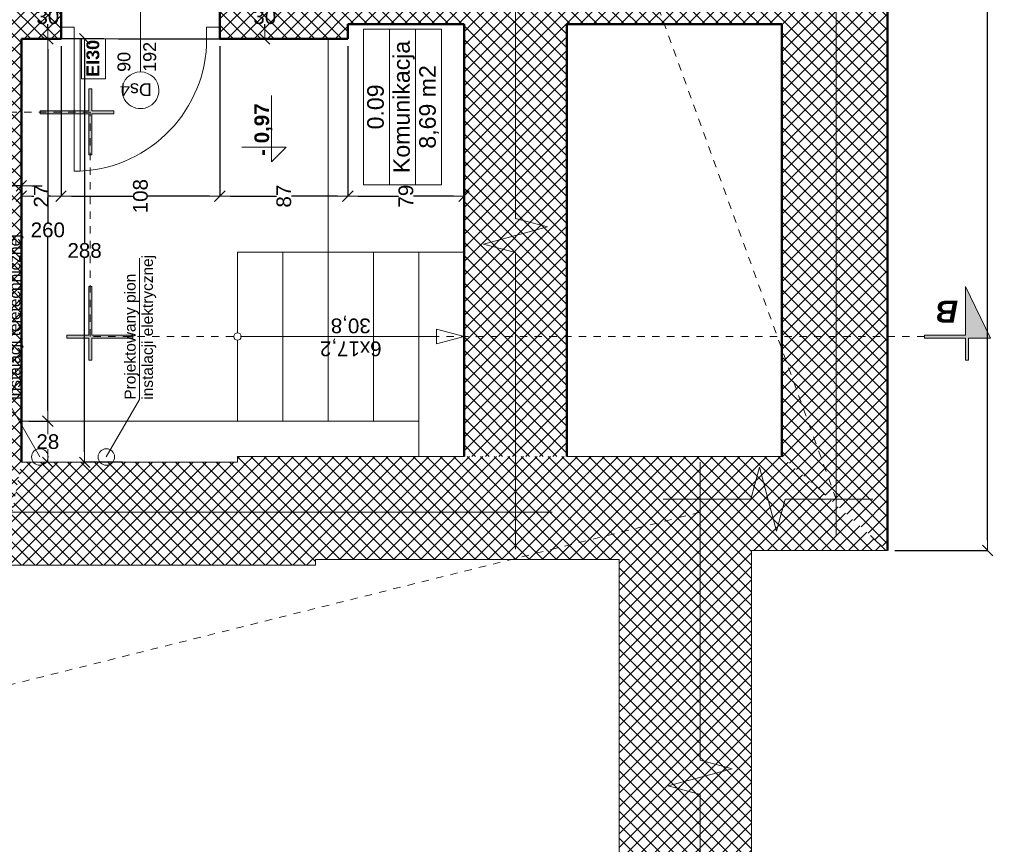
# Model space of a CAD drawing. Header units: millimetres. Extents: x 309006 to 595006, y -33000 to 67000.
# Tile 54 of 55: x 554431 to 561126, y 10954 to 16562. Entities that reach past the tile are written whole.
import ezdxf
from ezdxf.enums import TextEntityAlignment as Align

# ---------------------------------------------------------------- set-up
doc = ezdxf.new("R2010")
doc.units = ezdxf.units.MM
doc.header["$MEASUREMENT"] = 0
doc.linetypes.add('Przerywana 1_100', pattern=[100, 50, -50])
for name, color, linetype in [('Drzwi ArchiCAD', 7, 'Continuous'), ('Opisy', 7, 'Continuous'), ('Schody', 7, 'Continuous'), ('Wymiary', 7, 'Continuous'), ('Ściany', 7, 'Continuous')]:
    doc.layers.add(name, color=color, linetype=linetype)
for name, color, linetype, lineweight in [('Drzwi ArchiCAD_Nr_pióra__21', 7, 'Continuous', 50), ('Drzwi ArchiCAD_Nr_pióra__3', 7, 'Continuous', 20), ('Drzwi ArchiCAD_Nr_pióra__4', 7, 'Continuous', 20), ('Instalacje_Nr_pióra__120', 7, 'Continuous', 5), ('Instalacje_Nr_pióra__236', 30, 'Continuous', 5), ('Instalacje_Nr_pióra__237', 214, 'Continuous', 5), ('Metryczki pomieszczeń ArchiCADa_Nr_pióra__6', 7, 'Continuous', 13), ('Opisy_Nr_pióra__120', 7, 'Continuous', 5), ('Opisy_Nr_pióra__20', 1, 'Continuous', 13), ('Poziomy_Nr_pióra__6', 7, 'Continuous', 13), ('Schody_Nr_pióra__23', 7, 'Continuous', 5), ('Schody_Nr_pióra__3', 7, 'Continuous', 20), ('Znaczniki drzwi ArchiCADa_Nr_pióra__5', 7, 'Continuous', 5), ('Znaczniki_Nr_pióra__6', 7, 'Continuous', 13), ('Ściany_Nr_pióra__21', 7, 'Continuous', 50)]:
    doc.layers.add(name, color=color, linetype=linetype, lineweight=lineweight)
for name, color, linetype, lineweight, true_color in [('Drzwi ArchiCAD_Nr_pióra__82', 7, 'Continuous', 5, 0x4b4b4b), ('Opisy_Nr_pióra__82', 7, 'Continuous', 5, 0x4b4b4b), ('Schody_Nr_pióra__43', 7, 'Continuous', 5, 0x4b4b4b), ('Ściany_Nr_pióra__102', 7, 'Continuous', 5, 0x8c8c8c)]:
    doc.layers.add(name, color=color, linetype=linetype, lineweight=lineweight, true_color=true_color)
doc.styles.add('GENERATED_STYLE_1', font='arial.ttf')
doc.styles.add('GENERATED_STYLE_2', font='arial.ttf')
doc.styles.add('GENERATED_STYLE_3', font='arial.ttf')
doc.dimstyles.new('GENERATED_STYLE__1', dxfattribs={"dimtxt": 100, "dimasz": 71.25, "dimexe": 0.18, "dimexo": 50, "dimgap": 0.09, "dimtad": 1, "dimdec": 0, "dimlfac": 0.1, "dimzin": 0, "dimdsep": 46, "dimtxsty": 'GENERATED_STYLE_1', "dimblk": 'ARROWHEAD_6', "dimblk1": 'ARROWHEAD_6', "dimblk2": 'ARROWHEAD_6', "dimcen": 0.09, "dimclrd": 7, "dimclre": 7, "dimclrt": 7, "dimazin": 0, "dimtfac": 1, "dimtdec": 4, "dimtmove": 0, "dimatfit": 3, "dimfxl": 1, "dimtolj": 1, "dimtzin": 0, "dimarcsym": 0})
doc.dimstyles.new('GENERATED_STYLE__2', dxfattribs={"dimtxt": 100, "dimasz": 71.25, "dimexe": 0.18, "dimexo": 50, "dimgap": 0.09, "dimtad": 1, "dimtih": 1, "dimtoh": 1, "dimdec": 0, "dimlfac": 0.1, "dimzin": 0, "dimdsep": 46, "dimtxsty": 'GENERATED_STYLE_1', "dimblk": 'ARROWHEAD_6', "dimblk1": 'ARROWHEAD_6', "dimblk2": 'ARROWHEAD_6', "dimcen": 0.09, "dimclrd": 7, "dimclre": 7, "dimclrt": 7, "dimazin": 0, "dimtfac": 1, "dimtdec": 4, "dimtmove": 0, "dimatfit": 3, "dimfxl": 1, "dimtolj": 1, "dimtzin": 0, "dimarcsym": 0})
pattern_1 = [(45, (0, 0), (-45.961939, 45.961939), []), (135, (0, 0), (45.961939, 45.961939), [])]
pattern_2 = [(135, (561939.59, -272436.916), (-45.961939, -45.961939), []), (225, (561939.59, -272436.916), (-45.961939, 45.961939), [])]

# ---------------------------------------------------------------- blocks, each defined once
blk = doc.blocks.new('Komunikacja_0.09_45', base_point=(288405.9, 4905.9))
at = {"layer": 'Metryczki pomieszczeń ArchiCADa_Nr_pióra__6', "linetype": 'Continuous'}
for p, q in [((287876, 5171.1), (288935.7, 5171.1)), ((287876, 4994.3), (287876, 5171.1)), ((288935.7, 5171.1), (288935.7, 4994.3)), ((288935.7, 4994.3), (287876, 4994.3)), ((287876, 4994.3), (288935.7, 4994.3)), ((287876, 4817.5), (287876, 4994.3)), ((288935.7, 4994.3), (288935.7, 4817.5)), ((288935.7, 4817.5), (287876, 4817.5)), ((287876, 4817.5), (288935.7, 4817.5)), ((287876, 4640.7), (287876, 4817.5)), ((288935.7, 4817.5), (288935.7, 4640.7)), ((288935.7, 4640.7), (287876, 4640.7))]:
    blk.add_line(p, q, dxfattribs=at)
at = {"layer": 'Metryczki pomieszczeń ArchiCADa_Nr_pióra__6'}
for tag, style, p in [('ROOM_NUMBER', 'GENERATED_STYLE_2', (288405.9, 5145.4)), ('ROOM_NAME', 'GENERATED_STYLE_2', (288405.9, 4968.6)), ('ROOM_AREA', 'GENERATED_STYLE_1', (288405.9, 4791.8))]:
    blk.add_attdef(tag, text='', height=112.5, dxfattribs=dict(at, style=style)).set_placement(p, align=Align.TOP_CENTER)
blk = doc.blocks.new('D1 Drzwi proste 13_2')
at = {"layer": 'Drzwi ArchiCAD_Nr_pióra__21', "linetype": 'Continuous'}
for p, q in [((-540, 0), (-540, -80)), ((540, 0), (540, -80))]:
    blk.add_line(p, q, dxfattribs=at)
at = {"layer": 'Drzwi ArchiCAD_Nr_pióra__3', "linetype": 'Continuous'}
blk.add_arc((450, 0), 900, 92.54732, 180, dxfattribs=at)
at = {"layer": 'Drzwi ArchiCAD_Nr_pióra__4', "linetype": 'Continuous'}
for p, q in [((450, 900), (410, 900)), ((410, 900), (410, 0)), ((450, 0), (450, 900)), ((-450, 0), (-540, 0)), ((-540, 0), (-540, -80)), ((-450, -80), (-450, 0)), ((410, 0), (450, 0)), ((540, 0), (450, 0)), ((450, 0), (450, -80)), ((540, -80), (540, 0)), ((-540, -80), (-450, -80)), ((450, -80), (540, -80))]:
    blk.add_line(p, q, dxfattribs=at)
at = {"layer": 'Drzwi ArchiCAD_Nr_pióra__82', "linetype": 'Przerywana 1_100'}
for p, q in [((-540, 0), (540, 0)), ((-540, -300), (540, -300))]:
    blk.add_line(p, q, dxfattribs=at)
blk = doc.blocks.new('Znacznik O 13_15')
at = {"layer": 'Znaczniki drzwi ArchiCADa_Nr_pióra__5', "linetype": 'Continuous'}
blk.add_line((0, -525), (0, 100), dxfattribs=at)
for start, end in [(0, 180), (180, 0)]:
    blk.add_arc((0, -650), 125, start, end, dxfattribs=at)
at = {"layer": 'Znaczniki drzwi ArchiCADa_Nr_pióra__5', "style": 'GENERATED_STYLE_1'}
for tag, rotation, p in [('AC_MarkerText_2', 90, (-13.75, -496.4395)), ('AC_MarkerText_3', 90, (161.25, -496.4395)), ('AC_MarkerText_1', 180, (106.405, -547.6295))]:
    blk.add_attdef(tag, text='', height=87.5, rotation=rotation, dxfattribs=at).set_placement(p, align=Align.BOTTOM_LEFT)
blk = doc.blocks.new('Ściana_10', base_point=(288869, 8497.1))
at = {"layer": 'Ściany_Nr_pióra__102', "linetype": 'Continuous'}
h = blk.add_hatch(dxfattribs=at)
h.set_pattern_fill('Bloczki_betonowe', color=256, style=0, pattern_type=2)
h.set_pattern_definition(pattern_1)
h.paths.add_polyline_path([(288869, 8497.1), (288869, 7227.1), (288949, 7227.1), (289169, 7227.1), (289169, 8497.1)])
h = blk.add_hatch(dxfattribs=at)
h.set_pattern_fill('Bloczki_betonowe', color=256, style=0, pattern_type=2)
h.set_pattern_definition(pattern_1)
h.paths.add_polyline_path([(288869, 5277.1), (289169, 5287.1), (289169, 6147.1), (288949, 6147.1), (288869, 6147.1)])
at = {"layer": 'Ściany_Nr_pióra__21', "linetype": 'Continuous'}
for p, q in [((288869, 7227.1), (288949, 7227.1)), ((288949, 7227.1), (289169, 7227.1)), ((288869, 6147.1), (288949, 6147.1)), ((288949, 6147.1), (289169, 6147.1))]:
    blk.add_line(p, q, dxfattribs=at)
at = {"layer": 'Ściany_Nr_pióra__21', "linetype": 'Continuous', "flags": 128}
for points in [[(288869, 8497.1), (288869, 7627.1)], [(289169, 8497.1), (289029, 8497.1)], [(289169, 7227.1), (289169, 8497.1)], [(288869, 7497.1), (288869, 7227.1)], [(288869, 6147.1), (288869, 5277.1)], [(289169, 5317.1), (289169, 6147.1)]]:
    blk.add_lwpolyline(points, dxfattribs=at)
at = {"layer": 'Drzwi ArchiCAD', "color": 251, "linetype": 'Continuous', "lineweight": 20, "true_color": 0x6a6a6a, "zscale": 1000, "rotation": 90}
blk.add_blockref('D1 Drzwi proste 13_2', (288869, 6687.1), dxfattribs=at)
at = {"layer": 'Znaczniki drzwi ArchiCADa_Nr_pióra__5'}
ref = blk.add_blockref('Znacznik O 13_15', (289169, 6687.1), dxfattribs=dict(at, rotation=270))
ref.add_attrib('AC_MarkerText_1', 'Ds4', dxfattribs={"color": 7, "height": 87.5, "rotation": 90, "style": 'GENERATED_STYLE_1'}).set_placement((288592.8, 6609.3), align=Align.BOTTOM_LEFT)
ref.add_attrib('AC_MarkerText_2', '90', dxfattribs={"color": 7, "height": 87.5, "rotation": 360, "style": 'GENERATED_STYLE_1'}).set_placement((288644, 6729.4), align=Align.BOTTOM_LEFT)
ref.add_attrib('AC_MarkerText_3', '192', dxfattribs={"color": 7, "height": 87.5, "rotation": 360, "style": 'GENERATED_STYLE_1'}).set_placement((288644, 6554.4), align=Align.BOTTOM_LEFT)
blk = doc.blocks.new('Ściana_135', base_point=(288969, 5277.1))
at = {"layer": 'Ściany_Nr_pióra__102', "linetype": 'Continuous'}
h = blk.add_hatch(dxfattribs=at)
h.set_pattern_fill('Bloczki_betonowe', color=256, style=0, pattern_type=2)
h.set_pattern_definition(pattern_1)
h.paths.add_polyline_path([(288969, 5277.1), (288969, 2327.1), (289669, 2327.1), (289669, 5287.1)])
at = {"layer": 'Ściany_Nr_pióra__21', "linetype": 'Continuous', "flags": 128}
for points in [[(288969, 5277.1), (288969, 4487.1)], [(289669, 2327.1), (289669, 5287.1)], [(288969, 3787.1), (288969, 2327.1)]]:
    blk.add_lwpolyline(points, dxfattribs=at)
blk = doc.blocks.new('Ściana_137', base_point=(285989, 7497.1))
at = {"layer": 'Ściany_Nr_pióra__102', "linetype": 'Continuous'}
h = blk.add_hatch(dxfattribs=at)
h.set_pattern_fill('Bloczki_betonowe', color=256, style=0, pattern_type=2)
h.set_pattern_definition(pattern_1)
h.paths.add_polyline_path([(285989, 7497.1), (288869, 7497.1), (288869, 7627.1), (285289, 7627.1)])
at = {"layer": 'Ściany_Nr_pióra__21', "linetype": 'Continuous', "flags": 128}
for points in [[(285299, 7627.1), (285289, 7627.1)], [(288869, 7627.1), (285999, 7627.1)], [(285989, 7497.1), (288869, 7497.1)]]:
    blk.add_lwpolyline(points, dxfattribs=at)
blk = doc.blocks.new('Ściana_140', base_point=(288869, 5277.1))
at = {"layer": 'Ściany_Nr_pióra__102', "linetype": 'Continuous'}
h = blk.add_hatch(dxfattribs=at)
h.set_pattern_fill('Bloczki_betonowe', color=256, style=0, pattern_type=2)
h.set_pattern_definition(pattern_1)
h.paths.add_polyline_path([(288869, 5277.1), (288969, 5277.1), (289669, 5287.1), (289169, 5287.1)])
at = {"layer": 'Ściany_Nr_pióra__21', "linetype": 'Continuous', "flags": 128}
for points in [[(288869, 5277.1), (288969, 5277.1)], [(289669, 5287.1), (289169, 5287.1)]]:
    blk.add_lwpolyline(points, dxfattribs=at)
blk = doc.blocks.new('Ściana_160', base_point=(293729, 1607.1))
at = {"layer": 'Ściany_Nr_pióra__102', "linetype": 'Continuous'}
h = blk.add_hatch(dxfattribs=at)
h.set_pattern_fill('Bloczki_betonowe', color=256, style=0, pattern_type=2)
h.set_pattern_definition(pattern_1)
h.paths.add_polyline_path([(293729, 2327.1), (286029, 2327.1), (285389, 1607.1), (294409, 1607.1)])
at = {"layer": 'Ściany_Nr_pióra__21', "linetype": 'Continuous', "flags": 128}
for points in [[(288969, 2327.1), (286029, 2327.1)], [(293729, 2327.1), (289669, 2327.1)], [(285389, 1607.1), (294409, 1607.1)]]:
    blk.add_lwpolyline(points, dxfattribs=at)
blk = doc.blocks.new('Ściana_195', base_point=(288969, 4487.1))
at = {"layer": 'Ściany_Nr_pióra__102', "linetype": 'Continuous'}
h = blk.add_hatch(dxfattribs=at)
h.set_pattern_fill('Bloczki_betonowe', color=256, style=0, pattern_type=2)
h.set_pattern_definition(pattern_1)
h.paths.add_polyline_path([(288969, 4487.1), (286029, 4487.1), (286029, 3787.1), (288969, 3787.1)])
at = {"layer": 'Ściany_Nr_pióra__21', "linetype": 'Continuous', "flags": 128}
for points in [[(288969, 4487.1), (286029, 4487.1)], [(286029, 3787.1), (288969, 3787.1)]]:
    blk.add_lwpolyline(points, dxfattribs=at)
blk = doc.blocks.new('Linia_5', base_point=(286844, 6002.1))
at = {"layer": 'Schody_Nr_pióra__23', "linetype": 'Continuous'}
for p, q in [((286844, 4487.1), (286794, 4673.7)), ((286794, 4673.7), (286894, 4673.7)), ((286844, 4487.1), (286894, 4673.7))]:
    blk.add_line(p, q, dxfattribs=at)
at = {"layer": 'Schody_Nr_pióra__43', "linetype": 'Continuous'}
blk.add_line((286844, 6002.1), (286844, 4673.7), dxfattribs=at)
blk = doc.blocks.new('ARROWHEAD_6')
at = {"color": 0, "linetype": 'Continuous', "lineweight": 0}
for p, q in [((0, 0), (-1, 0)), ((-0.5, -0.5), (0.5, 0.5))]:
    blk.add_line(p, q, dxfattribs=at)
blk = doc.blocks.new('*D1471')
at = {"layer": 'Defpoints', "color": 0}
for p in [(555052.5, 16732.1), (556097.5, 16732.1), (555052.5, 16432.1)]:
    blk.add_point(p, dxfattribs=at)
at = {"layer": 'Wymiary', "color": 7, "linetype": 'Continuous', "lineweight": -2}
for p, q in [((555102.5, 16732.1), (556097.7, 16732.1)), ((556097.5, 16660.9), (556097.5, 16633.2)), ((556097.5, 16503.4), (556097.5, 16531)), ((555102.5, 16432.1), (556097.7, 16432.1))]:
    blk.add_line(p, q, dxfattribs=at)
at = {"layer": 'Wymiary', "color": 7, "lineweight": -2, "xscale": 71.25, "yscale": 71.25, "zscale": 71.25}
for p, rotation in [((556097.5, 16732.1), 90), ((556097.5, 16432.1), 270)]:
    blk.add_blockref('ARROWHEAD_6', p, dxfattribs=dict(at, rotation=rotation))
at = {"layer": 'Wymiary', "color": 7, "lineweight": 5, "insert": (556097.5, 16582.1), "char_height": 100, "attachment_point": 5, "style": 'GENERATED_STYLE_1'}
blk.add_mtext('\\A1;30', dxfattribs=at)
blk = doc.blocks.new('*D1495')
at = {"layer": 'Defpoints', "color": 0}
for p in [(557452.5, 16532.1), (556662.5, 16432.1), (556662.5, 15362.1)]:
    blk.add_point(p, dxfattribs=at)
at = {"layer": 'Wymiary', "color": 7, "linetype": 'Continuous', "lineweight": -2}
for p, q in [((557452.5, 16482.1), (557452.5, 15361.9)), ((556662.5, 16382.1), (556662.5, 15361.9)), ((556733.7, 15362.1), (557006.3, 15362.1)), ((557381.2, 15362.1), (557108.6, 15362.1))]:
    blk.add_line(p, q, dxfattribs=at)
at = {"layer": 'Wymiary', "color": 7, "lineweight": -2, "xscale": 71.25, "yscale": 71.25, "zscale": 71.25, "rotation": 180}
blk.add_blockref('ARROWHEAD_6', (556662.5, 15362.1), dxfattribs=at)
at = {"layer": 'Wymiary', "color": 7, "lineweight": -2, "xscale": 71.25, "yscale": 71.25, "zscale": 71.25}
blk.add_blockref('ARROWHEAD_6', (557452.5, 15362.1), dxfattribs=at)
at = {"layer": 'Wymiary', "color": 7, "lineweight": 5, "insert": (557057.5, 15362.1), "char_height": 100, "attachment_point": 5, "rotation": 90, "style": 'GENERATED_STYLE_1'}
blk.add_mtext('\\A1;79', dxfattribs=at)
blk = doc.blocks.new('*D1496')
at = {"layer": 'Defpoints', "color": 0}
for p in [(555792.5, 16432.1), (556662.5, 16432.1), (555792.5, 15362.1)]:
    blk.add_point(p, dxfattribs=at)
at = {"layer": 'Wymiary', "color": 7, "linetype": 'Continuous', "lineweight": -2}
for p, q in [((555792.5, 16382.1), (555792.5, 15361.9)), ((556662.5, 16382.1), (556662.5, 15361.9)), ((555863.7, 15362.1), (556176.3, 15362.1)), ((556591.2, 15362.1), (556278.6, 15362.1))]:
    blk.add_line(p, q, dxfattribs=at)
at = {"layer": 'Wymiary', "color": 7, "lineweight": -2, "xscale": 71.25, "yscale": 71.25, "zscale": 71.25, "rotation": 180}
blk.add_blockref('ARROWHEAD_6', (555792.5, 15362.1), dxfattribs=at)
at = {"layer": 'Wymiary', "color": 7, "lineweight": -2, "xscale": 71.25, "yscale": 71.25, "zscale": 71.25}
blk.add_blockref('ARROWHEAD_6', (556662.5, 15362.1), dxfattribs=at)
at = {"layer": 'Wymiary', "color": 7, "lineweight": 5, "insert": (556227.5, 15362.1), "char_height": 100, "attachment_point": 5, "rotation": 90, "style": 'GENERATED_STYLE_1'}
blk.add_mtext('\\A1;87', dxfattribs=at)
blk = doc.blocks.new('*D1497')
at = {"layer": 'Defpoints', "color": 0}
for p in [(554712.5, 16432.1), (555792.5, 16432.1), (554712.5, 15362.1)]:
    blk.add_point(p, dxfattribs=at)
at = {"layer": 'Wymiary', "color": 7, "linetype": 'Continuous', "lineweight": -2}
for p, q in [((554712.5, 16382.1), (554712.5, 15361.9)), ((555792.5, 16382.1), (555792.5, 15361.9)), ((554783.7, 15362.1), (555201.3, 15362.1)), ((555721.2, 15362.1), (555303.6, 15362.1))]:
    blk.add_line(p, q, dxfattribs=at)
at = {"layer": 'Wymiary', "color": 7, "lineweight": -2, "xscale": 71.25, "yscale": 71.25, "zscale": 71.25, "rotation": 180}
blk.add_blockref('ARROWHEAD_6', (554712.5, 15362.1), dxfattribs=at)
at = {"layer": 'Wymiary', "color": 7, "lineweight": -2, "xscale": 71.25, "yscale": 71.25, "zscale": 71.25}
blk.add_blockref('ARROWHEAD_6', (555792.5, 15362.1), dxfattribs=at)
at = {"layer": 'Wymiary', "color": 7, "lineweight": 5, "insert": (555252.5, 15362.1), "char_height": 100, "attachment_point": 5, "rotation": 90, "style": 'GENERATED_STYLE_1'}
blk.add_mtext('\\A1;108', dxfattribs=at)
blk = doc.blocks.new('*D1498')
at = {"layer": 'Defpoints', "color": 0}
for p in [(554712.5, 16432.1), (554442.5, 15362.1), (554442.5, 14992.1)]:
    blk.add_point(p, dxfattribs=at)
at = {"layer": 'Wymiary', "color": 7, "linetype": 'Continuous', "lineweight": -2}
for p, q in [((554712.5, 16382.1), (554712.5, 15361.9)), ((554442.5, 15042.1), (554442.5, 15362.3)), ((554513.7, 15362.1), (554527.2, 15362.1)), ((554641.2, 15362.1), (554627.8, 15362.1))]:
    blk.add_line(p, q, dxfattribs=at)
at = {"layer": 'Wymiary', "color": 7, "lineweight": -2, "xscale": 71.25, "yscale": 71.25, "zscale": 71.25, "rotation": 180}
blk.add_blockref('ARROWHEAD_6', (554442.5, 15362.1), dxfattribs=at)
at = {"layer": 'Wymiary', "color": 7, "lineweight": -2, "xscale": 71.25, "yscale": 71.25, "zscale": 71.25}
blk.add_blockref('ARROWHEAD_6', (554712.5, 15362.1), dxfattribs=at)
at = {"layer": 'Wymiary', "color": 7, "lineweight": 5, "insert": (554577.5, 15362.1), "char_height": 100, "attachment_point": 5, "rotation": 90, "style": 'GENERATED_STYLE_1'}
blk.add_mtext('\\A1;27', dxfattribs=at)
blk = doc.blocks.new('*D1499')
at = {"layer": 'Defpoints', "color": 0}
for p in [(554312.5, 16432.1), (554312.5, 15432.1), (554442.5, 14992.1)]:
    blk.add_point(p, dxfattribs=at)
at = {"layer": 'Wymiary', "color": 7, "linetype": 'Continuous', "lineweight": -2}
for p, q in [((554312.5, 16382.1), (554312.5, 15431.9)), ((554241.2, 15432.1), (554170, 15432.1)), ((554442.5, 15432.1), (554312.5, 15432.1)), ((554442.5, 15042.1), (554442.5, 15432.3)), ((554513.7, 15432.1), (554585, 15432.1))]:
    blk.add_line(p, q, dxfattribs=at)
at = {"layer": 'Wymiary', "color": 7, "lineweight": -2, "xscale": 71.25, "yscale": 71.25, "zscale": 71.25}
blk.add_blockref('ARROWHEAD_6', (554312.5, 15432.1), dxfattribs=at)
at = {"layer": 'Wymiary', "color": 7, "lineweight": -2, "xscale": 71.25, "yscale": 71.25, "zscale": 71.25, "rotation": 180}
blk.add_blockref('ARROWHEAD_6', (554442.5, 15432.1), dxfattribs=at)
at = {"layer": 'Wymiary', "color": 7, "lineweight": 5, "insert": (554199.1, 15362.1), "char_height": 100, "attachment_point": 5, "rotation": 90, "style": 'GENERATED_STYLE_1'}
blk.add_mtext('\\A1;13', dxfattribs=at)
blk = doc.blocks.new('*D1500')
at = {"layer": 'Defpoints', "color": 0}
for p in [(554622.5, 16432.1), (555052.5, 16432.1), (554442.5, 13832.1)]:
    blk.add_point(p, dxfattribs=at)
at = {"layer": 'Wymiary', "color": 7, "linetype": 'Continuous', "lineweight": -2}
for p, q in [((555002.5, 16432.1), (554622.3, 16432.1)), ((554622.5, 16360.9), (554622.5, 15183.2)), ((554622.5, 13903.4), (554622.5, 15081)), ((554492.5, 13832.1), (554622.7, 13832.1))]:
    blk.add_line(p, q, dxfattribs=at)
at = {"layer": 'Wymiary', "color": 7, "lineweight": -2, "xscale": 71.25, "yscale": 71.25, "zscale": 71.25}
for p, rotation in [((554622.5, 16432.1), 90), ((554622.5, 13832.1), 270)]:
    blk.add_blockref('ARROWHEAD_6', p, dxfattribs=dict(at, rotation=rotation))
at = {"layer": 'Wymiary', "color": 7, "lineweight": 5, "insert": (554622.5, 15132.1), "char_height": 100, "attachment_point": 5, "style": 'GENERATED_STYLE_1'}
blk.add_mtext('\\A1;260', dxfattribs=at)
blk = doc.blocks.new('*D1501')
at = {"layer": 'Defpoints', "color": 0}
for p in [(554622.5, 16732.1), (555052.5, 16732.1), (555052.5, 16432.1)]:
    blk.add_point(p, dxfattribs=at)
at = {"layer": 'Wymiary', "color": 7, "linetype": 'Continuous', "lineweight": -2}
for p, q in [((555002.5, 16732.1), (554622.3, 16732.1)), ((554622.5, 16660.9), (554622.5, 16633.2)), ((554622.5, 16503.4), (554622.5, 16531)), ((555002.5, 16432.1), (554622.3, 16432.1))]:
    blk.add_line(p, q, dxfattribs=at)
at = {"layer": 'Wymiary', "color": 7, "lineweight": -2, "xscale": 71.25, "yscale": 71.25, "zscale": 71.25}
for p, rotation in [((554622.5, 16732.1), 90), ((554622.5, 16432.1), 270)]:
    blk.add_blockref('ARROWHEAD_6', p, dxfattribs=dict(at, rotation=rotation))
at = {"layer": 'Wymiary', "color": 7, "lineweight": 5, "insert": (554622.5, 16582.1), "char_height": 100, "attachment_point": 5, "style": 'GENERATED_STYLE_1'}
blk.add_mtext('\\A1;30', dxfattribs=at)
blk = doc.blocks.new('*D1502')
at = {"layer": 'Defpoints', "color": 0}
for p in [(554872.5, 16432.1), (555052.5, 16432.1), (555177.5, 13552.1)]:
    blk.add_point(p, dxfattribs=at)
at = {"layer": 'Wymiary', "color": 7, "linetype": 'Continuous', "lineweight": -2}
for p, q in [((555002.5, 16432.1), (554872.3, 16432.1)), ((554872.5, 16360.9), (554872.5, 15043.2)), ((554872.5, 13623.4), (554872.5, 14941)), ((555127.5, 13552.1), (554872.3, 13552.1))]:
    blk.add_line(p, q, dxfattribs=at)
at = {"layer": 'Wymiary', "color": 7, "lineweight": -2, "xscale": 71.25, "yscale": 71.25, "zscale": 71.25}
for p, rotation in [((554872.5, 16432.1), 90), ((554872.5, 13552.1), 270)]:
    blk.add_blockref('ARROWHEAD_6', p, dxfattribs=dict(at, rotation=rotation))
at = {"layer": 'Wymiary', "color": 7, "lineweight": 5, "insert": (554872.5, 14992.1), "char_height": 100, "attachment_point": 5, "style": 'GENERATED_STYLE_1'}
blk.add_mtext('\\A1;288', dxfattribs=at)
blk = doc.blocks.new('*D1516')
at = {"layer": 'Defpoints', "color": 0}
for p in [(560332.5, 21972.1), (561012.5, 21972.1), (560332.5, 12952.1)]:
    blk.add_point(p, dxfattribs=at)
at = {"layer": 'Wymiary', "color": 7, "linetype": 'Continuous', "lineweight": -2}
for p, q in [((560382.5, 21972.1), (561012.7, 21972.1)), ((561012.5, 21900.9), (561012.5, 17513.2)), ((561012.5, 13023.4), (561012.5, 17411)), ((560382.5, 12952.1), (561012.7, 12952.1))]:
    blk.add_line(p, q, dxfattribs=at)
at = {"layer": 'Wymiary', "color": 7, "lineweight": -2, "xscale": 71.25, "yscale": 71.25, "zscale": 71.25}
for p, rotation in [((561012.5, 21972.1), 90), ((561012.5, 12952.1), 270)]:
    blk.add_blockref('ARROWHEAD_6', p, dxfattribs=dict(at, rotation=rotation))
at = {"layer": 'Wymiary', "color": 7, "lineweight": 5, "insert": (561012.5, 17462.1), "char_height": 100, "attachment_point": 5, "style": 'GENERATED_STYLE_1'}
blk.add_mtext('\\A1;902', dxfattribs=at)

msp = doc.modelspace()

# ---------------------------------------------------------------- hatches: boundary and pattern name
at = {"layer": 'Znaczniki_Nr_pióra__6', "linetype": 'Continuous', "lineweight": 5}
for points in [[(554900.9, 15642.1), (554900.9, 15922.1), (554570.9, 15922.1), (554570.9, 15942.1), (554900.9, 15942.1), (554900.9, 16092.1), (554920.9, 16092.1), (554920.9, 15942.1), (555070.9, 15942.1), (555070.9, 15922.1), (554920.9, 15922.1), (554920.9, 15642.1)], [(555200.9, 14417.1), (554920.9, 14417.1), (554920.9, 14747.1), (554900.9, 14747.1), (554900.9, 14417.1), (554750.9, 14417.1), (554750.9, 14397.1), (554900.9, 14397.1), (554900.9, 14247.1), (554920.9, 14247.1), (554920.9, 14397.1), (555200.9, 14397.1)], [(560582.5, 14417.1), (560862.5, 14417.1), (560862.5, 14747.1), (561032.5, 14397.1), (560882.5, 14397.1), (560882.5, 14247.1), (560862.5, 14247.1), (560862.5, 14397.1), (560582.5, 14397.1)]]:
    msp.add_hatch(color=256, dxfattribs=at).paths.add_polyline_path(points)
at = {"layer": 'Ściany_Nr_pióra__102', "linetype": 'Continuous', "lineweight": 5}
h = msp.add_hatch(dxfattribs=at)
h.set_pattern_fill('Bloczki_betonowe', color=256, angle=90, style=0, pattern_type=2)
h.set_pattern_definition(pattern_2)
h.paths.add_polyline_path([(555912.5, 13592.1), (555912.5, 13552.1), (556442.5, 12852.1), (556442.5, 12892.1)])
h = msp.add_hatch(dxfattribs=at)
h.set_pattern_fill('Bloczki_betonowe', color=256, angle=90, style=0, pattern_type=2)
h.set_pattern_definition(pattern_2)
h.paths.add_polyline_path([(559407.5, 13592.1), (555912.5, 13592.1), (556442.5, 12892.1), (558507.5, 12892.1)])
h = msp.add_hatch(dxfattribs=at)
h.set_pattern_fill('Bloczki_betonowe', color=256, angle=90, style=0, pattern_type=2)
h.set_pattern_definition(pattern_2)
h.paths.add_polyline_path([(559407.5, 1144.2), (559407.5, 13592.1), (558507.5, 12892.1), (558507.5, 1844.2)])
h = msp.add_hatch(dxfattribs=at)
h.set_pattern_fill('Bloczki_betonowe', color=256, angle=90, style=0, pattern_type=2)
h.set_pattern_definition(pattern_2)
h.paths.add_polyline_path([(559612.5, 13592.1), (559407.5, 13592.1), (559407.5, 12952.1), (560332.5, 12952.1)])
h = msp.add_hatch(dxfattribs=at)
h.set_pattern_fill('Bloczki_betonowe', color=256, angle=90, style=0, pattern_type=2)
h.set_pattern_definition(pattern_2)
h.paths.add_polyline_path([(555912.5, 13552.1), (554442.5, 13552.1), (554312.5, 12852.1), (556442.5, 12852.1)])

# ---------------------------------------------------------------- linework, layer by layer
at = {"layer": 'Instalacje_Nr_pióra__120', "linetype": 'Continuous', "lineweight": 5, "flags": 128}
for points in [[(554568.2, 13588.4), (554343.2, 13978.1), (554343.2, 15078)], [(555020.4, 13588.4), (555245.4, 13978.1), (555245.4, 14940.1)]]:
    msp.add_lwpolyline(points, dxfattribs=at)
at = {"layer": 'Instalacje_Nr_pióra__236', "linetype": 'Continuous', "lineweight": 5}
for start, end in [(90, 270), (270, 90)]:
    msp.add_arc((555020.4, 13588.4), 56.3, start, end, dxfattribs=at)
at = {"layer": 'Instalacje_Nr_pióra__237', "linetype": 'Continuous', "lineweight": 5}
for start, end in [(90, 270), (270, 90)]:
    msp.add_arc((554568.2, 13588.4), 56.3, start, end, dxfattribs=at)
at = {"layer": 'Opisy', "color": 9, "linetype": 'Continuous', "lineweight": 5, "flags": 128}
msp.add_lwpolyline([(554442.5, 13552.1), (555912.5, 13552.1), (555912.5, 13592.1), (557452.5, 13592.1), (557452.5, 16532.1), (556662.5, 16532.1), (556662.5, 16432.1), (554442.5, 16432.1)], close=True, dxfattribs=at)
at = {"layer": 'Opisy_Nr_pióra__120', "linetype": 'Continuous', "lineweight": 5}
for p, q in [((559982.5, 17345.6), (559982.5, 13052.1)), ((557802.5, 17132.1), (557802.5, 15211.1)), ((557802.5, 15211.1), (558019.8, 15152.8)), ((557585.2, 15036.4), (558019.8, 15152.8)), ((557585.2, 15036.4), (557802.5, 14978.1)), ((557802.5, 14978.1), (557802.5, 12962.1)), ((559057.5, 11526.1), (559057.5, 13552.1)), ((559403.5, 13302.1), (559461.7, 13519.4)), ((559578.2, 13084.8), (559461.7, 13519.4)), ((558807.5, 13302.1), (559403.5, 13302.1)), ((559578.2, 13084.8), (559636.5, 13302.1)), ((559636.5, 13302.1), (560232.5, 13302.1)), ((558052.5, 13212.1), (550764, 13212.1)), ((559274.8, 11467.8), (559057.5, 11526.1)), ((559274.8, 11467.8), (558840.2, 11351.4)), ((559057.5, 11293.1), (558840.2, 11351.4)), ((559057.5, 9179.4), (559057.5, 11293.1))]:
    msp.add_line(p, q, dxfattribs=at)
at = {"layer": 'Opisy_Nr_pióra__20', "linetype": 'Continuous', "lineweight": 5, "flags": 128}
msp.add_lwpolyline([(554852.5, 16160.7), (554852.5, 16432.1), (555015, 16432.1), (555015, 16160.7)], close=True, dxfattribs=at)
at = {"layer": 'Opisy_Nr_pióra__82', "linetype": 'Przerywana 1_100', "lineweight": 5}
for p, q in [((559982.5, 13302.1), (556972.5, 21622.1)), ((559057.5, 13212.1), (538942.5, 8182.1))]:
    msp.add_line(p, q, dxfattribs=at)
at = {"layer": 'Poziomy_Nr_pióra__6', "linetype": 'Continuous', "lineweight": 5}
for p, q in [((556142.8, 15696.1), (556142.8, 16046.1)), ((556242.8, 15696.1), (555942.8, 15696.1)), ((556242.8, 15696.1), (556142.8, 15596.1)), ((556142.8, 15596.1), (556142.8, 15696.1))]:
    msp.add_line(p, q, dxfattribs=at)
at = {"layer": 'Schody_Nr_pióra__23', "linetype": 'Continuous', "lineweight": 5}
msp.add_circle((555912.5, 14407.1), 25, dxfattribs=at)
at = {"layer": 'Schody_Nr_pióra__3', "linetype": 'Continuous', "lineweight": 5}
for p, q in [((556528.5, 13832.1), (556528.5, 16432.1)), ((555912.5, 14982.1), (557452.5, 14982.1)), ((555912.5, 14432.1), (555912.5, 14982.1)), ((556220.5, 13832.1), (556220.5, 14982.1)), ((556836.5, 13832.1), (556836.5, 14982.1)), ((557144.5, 13592.1), (557144.5, 14982.1)), ((557452.5, 13592.1), (557452.5, 14982.1)), ((555912.5, 13832.1), (555912.5, 14382.1)), ((557144.5, 13832.1), (554442.5, 13832.1))]:
    msp.add_line(p, q, dxfattribs=at)
at = {"layer": 'Wymiary', "color": 7, "linetype": 'Continuous', "lineweight": 5}
for p, q in [((554492.5, 13832.1), (554622.7, 13832.1)), ((554622.5, 13760.9), (554622.5, 13743.2)), ((554622.5, 13623.4), (554622.5, 13641)), ((555127.5, 13552.1), (554622.3, 13552.1))]:
    msp.add_line(p, q, dxfattribs=at)
at = {"layer": 'Znaczniki_Nr_pióra__6', "linetype": 'Przerywana 1_100', "lineweight": 5}
for p, q in [((554910.9, 15932.1), (551522.5, 15932.1)), ((554910.9, 14407.1), (554910.9, 15932.1)), ((560582.5, 14407.1), (554910.9, 14407.1))]:
    msp.add_line(p, q, dxfattribs=at)
at = {"layer": 'Znaczniki_Nr_pióra__6', "linetype": 'Continuous', "lineweight": 5, "flags": 128}
for points in [[(554900.9, 15642.1), (554900.9, 15922.1), (554570.9, 15922.1), (554570.9, 15942.1), (554900.9, 15942.1), (554900.9, 16092.1), (554920.9, 16092.1), (554920.9, 15942.1), (555070.9, 15942.1), (555070.9, 15922.1), (554920.9, 15922.1), (554920.9, 15642.1)], [(555200.9, 14417.1), (554920.9, 14417.1), (554920.9, 14747.1), (554900.9, 14747.1), (554900.9, 14417.1), (554750.9, 14417.1), (554750.9, 14397.1), (554900.9, 14397.1), (554900.9, 14247.1), (554920.9, 14247.1), (554920.9, 14397.1), (555200.9, 14397.1)], [(560582.5, 14417.1), (560862.5, 14417.1), (560862.5, 14747.1), (561032.5, 14397.1), (560882.5, 14397.1), (560882.5, 14247.1), (560862.5, 14247.1), (560862.5, 14397.1), (560582.5, 14397.1)]]:
    msp.add_lwpolyline(points, close=True, dxfattribs=at)
at = {"layer": 'Ściany_Nr_pióra__21', "linetype": 'Continuous', "lineweight": 5, "flags": 128}
for points in [[(555912.5, 13592.1), (555912.5, 13552.1)], [(557452.5, 13592.1), (555912.5, 13592.1)], [(559407.5, 13592.1), (558152.5, 13592.1)], [(559612.5, 13592.1), (559407.5, 13592.1)], [(555912.5, 13552.1), (554442.5, 13552.1)], [(559407.5, 12952.1), (560332.5, 12952.1)], [(559407.5, 1144.2), (559407.5, 12952.1)], [(556442.5, 12852.1), (556442.5, 12892.1)], [(556442.5, 12892.1), (558507.5, 12892.1)], [(558507.5, 12892.1), (558507.5, 9827.1)], [(554312.5, 12852.1), (556442.5, 12852.1)]]:
    msp.add_lwpolyline(points, dxfattribs=at)

# ---------------------------------------------------------------- block references
at = {"layer": 'Opisy', "linetype": 'Continuous', "lineweight": 5}
ref = msp.add_blockref('Komunikacja_0.09_45', (557033.7, 15968.9), dxfattribs=dict(at, rotation=90))
ref.add_attrib('ROOM_NAME', 'Komunikacja', dxfattribs={"layer": 'Metryczki pomieszczeń ArchiCADa_Nr_pióra__6', "color": 7, "height": 112.5, "rotation": 90, "style": 'GENERATED_STYLE_2'}).set_placement((556971, 15968.9), align=Align.TOP_CENTER)
ref.add_attrib('ROOM_NUMBER', '0.09', dxfattribs={"layer": 'Metryczki pomieszczeń ArchiCADa_Nr_pióra__6', "color": 7, "height": 112.5, "rotation": 90, "style": 'GENERATED_STYLE_2'}).set_placement((556794.2, 15968.9), align=Align.TOP_CENTER)
ref.add_attrib('ROOM_AREA', '8,69 m2', dxfattribs={"layer": 'Metryczki pomieszczeń ArchiCADa_Nr_pióra__6', "color": 7, "height": 112.5, "rotation": 90, "style": 'GENERATED_STYLE_1'}).set_placement((557147.8, 15968.9), align=Align.TOP_CENTER)
at = {"layer": 'Schody', "color": 251, "linetype": 'Continuous', "lineweight": 5, "true_color": 0x4b4b4b, "rotation": 90}
msp.add_blockref('Linia_5', (555937.5, 14407.1), dxfattribs=at)
at = {"layer": 'Wymiary', "color": 7, "lineweight": 5, "xscale": 71.25, "yscale": 71.25, "zscale": 71.25}
for p, rotation in [((554622.5, 13832.1), 90), ((554622.5, 13552.1), 270)]:
    msp.add_blockref('ARROWHEAD_6', p, dxfattribs=dict(at, rotation=rotation))
at = {"layer": 'Ściany', "lineweight": 5, "rotation": 90}
for name, p in [('Ściana_160', (560332.5, 21292.1)), ('Ściana_135', (556662.5, 16532.1)), ('Ściana_140', (556662.5, 16432.1)), ('Ściana_10', (553442.5, 16432.1)), ('Ściana_195', (557452.5, 16532.1)), ('Ściana_137', (554442.5, 13552.1))]:
    msp.add_blockref(name, p, dxfattribs=at)

# ---------------------------------------------------------------- texts
at = {"layer": 'Instalacje_Nr_pióra__120', "linetype": 'Continuous', "lineweight": 5, "char_height": 75, "attachment_point": 4, "rotation": 90, "line_spacing_factor": 0.940037, "style": 'GENERATED_STYLE_1'}
for s, insert in [('\\A1;{\\fArial|b0|i0|c238|p38;Projektowany pion\\P\\fArial|b0|i0|c238|p38;instalacji teletechnicznej}', (554349.7, 13978.1)), ('\\A1;{\\fArial|b0|i0|c238|p38;Projektowany pion\\P\\fArial|b0|i0|c238|p38;instalacji elektrycznej}', (555251.9, 13978.1))]:
    msp.add_mtext(s, dxfattribs=dict(at, insert=insert))
at = {"layer": 'Opisy_Nr_pióra__20', "linetype": 'Continuous', "lineweight": 5, "insert": (554929.5, 16173.2), "char_height": 87.5, "attachment_point": 4, "rotation": 90, "style": 'GENERATED_STYLE_2'}
msp.add_mtext('\\A1;{\\fArial|b1|i0|c238|p38;EI30}', dxfattribs=at)
at = {"layer": 'Poziomy_Nr_pióra__6', "linetype": 'Continuous', "lineweight": 5, "insert": (556149.7, 15636.1), "char_height": 100, "attachment_point": 7, "rotation": 90, "style": 'GENERATED_STYLE_2'}
msp.add_mtext('\\A1;{\\fArial|b1|i0|c238|p38;- 0,97}', dxfattribs=at)
at = {"layer": 'Schody_Nr_pióra__23', "linetype": 'Continuous', "lineweight": 5, "insert": (556682.5, 14411.1), "char_height": 100, "attachment_point": 5, "rotation": 180, "line_spacing_factor": 0.936707, "style": 'GENERATED_STYLE_1'}
msp.add_mtext('\\A1;{\\fArial|b0|i0|c238|p38;6x17,2\\P\\fArial|b0|i0|c238|p38;30,8}', dxfattribs=at)
at = {"layer": 'Wymiary', "color": 7, "lineweight": 5, "insert": (554622.5, 13692.1), "char_height": 100, "attachment_point": 5, "style": 'GENERATED_STYLE_1'}
msp.add_mtext('\\A1;28', dxfattribs=at)
at = {"layer": 'Znaczniki_Nr_pióra__6', "linetype": 'Continuous', "lineweight": 5, "insert": (560812.5, 14576.4), "char_height": 150, "attachment_point": 4, "rotation": 180, "style": 'GENERATED_STYLE_3'}
msp.add_mtext('\\A1;{\\fArial|b1|i1|c238|p38;B}', dxfattribs=at)

# ---------------------------------------------------------------- dimensions: what is measured, and where the dimension line sits
at = {"layer": 'Wymiary', "linetype": 'Continuous', "lineweight": 5}
for base, p1, p2, picture, middle in [((561012.5, 21972.1), (560332.5, 12952.1), (560332.5, 21972.1), '*D1516', (561012.5, 17462.1)), ((554622.5, 16732.1), (555052.5, 16432.1), (555052.5, 16732.1), '*D1501', (554622.5, 16582.1)), ((556097.5, 16732.1), (555052.5, 16432.1), (555052.5, 16732.1), '*D1471', (556097.5, 16582.1)), ((554622.5, 16432.1), (554442.5, 13832.1), (555052.5, 16432.1), '*D1500', (554622.5, 15132.1)), ((554872.5, 16432.1), (555177.5, 13552.1), (555052.5, 16432.1), '*D1502', (554872.5, 14992.1))]:
    dim = msp.add_linear_dim(base=base, p1=p1, p2=p2, angle=90, dimstyle='GENERATED_STYLE__2', dxfattribs=at)
    dim.commit()
    dim.dimension.update_dxf_attribs({"geometry": picture, "text_midpoint": middle, "dimtype": 160})
for base, p1, p2, picture, middle in [((556662.5, 15362.1), (557452.5, 16532.1), (556662.5, 16432.1), '*D1495', (557057.5, 15362.1)), ((554312.5, 15432.1), (554442.5, 14992.1), (554312.5, 16432.1), '*D1499', (554199.1, 15362.1)), ((554442.5, 15362.1), (554712.5, 16432.1), (554442.5, 14992.1), '*D1498', (554577.5, 15362.1)), ((554712.5, 15362.1), (555792.5, 16432.1), (554712.5, 16432.1), '*D1497', (555252.5, 15362.1)), ((555792.5, 15362.1), (556662.5, 16432.1), (555792.5, 16432.1), '*D1496', (556227.5, 15362.1))]:
    dim = msp.add_linear_dim(base=base, p1=p1, p2=p2, angle=180, dimstyle='GENERATED_STYLE__1', dxfattribs=at)
    dim.commit()
    dim.dimension.update_dxf_attribs({"geometry": picture, "text_midpoint": middle, "dimtype": 160, "text_rotation": 90})

doc.saveas('drawing.dxf')
